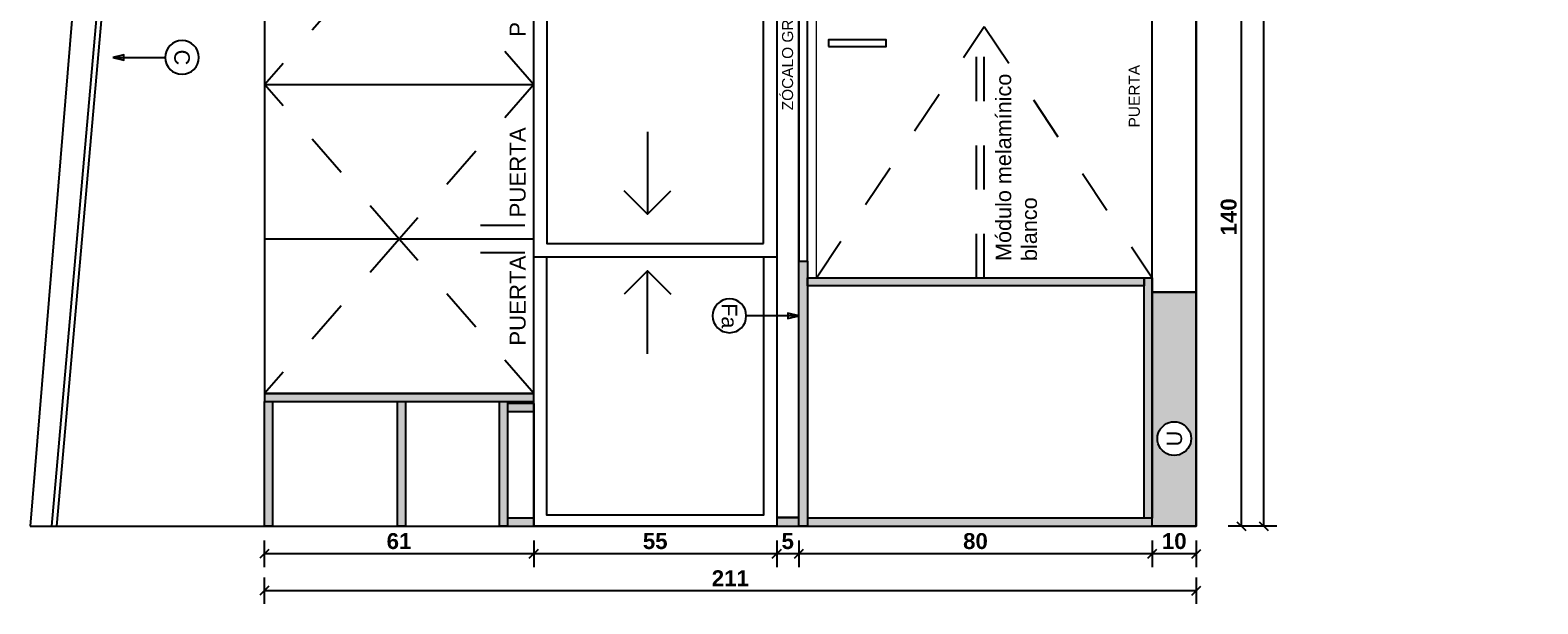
# Model space of a CAD drawing. Extents: x 1 to 126, y -14 to 17.
# Tile 103 of 132: x 85.36 to 88.77, y -2.27 to -0.97. Entities that reach past the tile are written whole.
import ezdxf
from ezdxf.enums import TextEntityAlignment as Align

# ---------------------------------------------------------------- set-up
doc = ezdxf.new("R2010")
doc.units = 0
doc.set_wipeout_variables(frame=1)
doc.header["$PDMODE"] = 3
doc.linetypes.add('HIDDEN2', pattern=[0.1875, 0.125, -0.0625])
for name, color, linetype in [('A PROYECCION 2', 2, 'Continuous'), ('A SANITARIO', 5, 'Continuous'), ('A-ALBA-0', 9, 'Continuous'), ('A-ANNO-SIMB @ 20', 2, 'Continuous'), ('A-ANOT-COTA-PARC', 1, 'Continuous'), ('A-ANOT-TTEC', 2, 'Continuous'), ('A-EQPM-FIJO', 1, 'Continuous'), ('AE-ALBA-1', 1, 'Continuous'), ('TEXTOS', 2, 'Continuous')]:
    doc.layers.add(name, color=color, linetype=linetype)
doc.layers.add('A-ALBA-4', color=2, linetype='Continuous', lineweight=25)
doc.styles.add('ARIAL', font='arial.ttf')
doc.styles.add('BIS-ANOT', font='swiss.ttf')
doc.styles.add('BIS-COTA', font='swissb.ttf')
doc.styles.add('BIS-TXT', font='swiss.ttf')
doc.styles.add('E5-100', font='micross.ttf')
doc.dimstyles.new('BIS-COTA-PARC', dxfattribs={"dimscale": 0, "dimtxt": 0.0018, "dimasz": 0.001, "dimexe": 0.0015, "dimexo": 0, "dimgap": 0.0005, "dimtad": 1, "dimdec": 0, "dimlfac": 100, "dimzin": 9, "dimdsep": 46, "dimtxsty": 'BIS-COTA', "dimblk": 'OBLIQUE', "dimcen": 2.5, "dimclrd": 256, "dimclre": 251, "dimclrt": 2, "dimadec": 1, "dimazin": 2, "dimtfac": 1, "dimtdec": 0, "dimtix": 1, "dimtmove": 2, "dimatfit": 3, "dimldrblk": 'DOT', "dimfxl": 0.0015, "dimfxlon": 1, "dimtolj": 1, "dimtzin": 0, "dimarcsym": 0})

# ---------------------------------------------------------------- blocks, each defined once
blk = doc.blocks.new('_Oblique')
at = {"color": 0, "lineweight": -2}
blk.add_line((-0.5, -0.5), (0.5, 0.5), dxfattribs=at)
blk = doc.blocks.new('*D443')
at = {"layer": 'A-ANOT-COTA-PARC', "color": 251, "lineweight": -2, "transparency": 16777216}
for p, q in [((88.1218, 1.309), (88.1818, 1.309)), ((88.1818, -2.091), (88.1218, -2.091))]:
    blk.add_line(p, q, dxfattribs=at)
at = {"layer": 'A-ANOT-COTA-PARC', "lineweight": -2, "transparency": 16777216}
blk.add_line((88.1518, 1.309), (88.1518, -2.091), dxfattribs=at)
at = {"layer": 'Defpoints', "color": 0, "transparency": 16777216}
for p in [(85.7878, 1.309), (88.1518, -2.091), (88.7727, -2.091)]:
    blk.add_point(p, dxfattribs=at)
at = {"layer": 'A-ANOT-COTA-PARC', "lineweight": -2, "transparency": 16777216, "xscale": 0.02, "yscale": 0.02, "zscale": 0.02}
for p, rotation in [((88.1518, 1.309), 90), ((88.1518, -2.091), 270)]:
    blk.add_blockref('_Oblique', p, dxfattribs=dict(at, rotation=rotation))
at = {"layer": 'A-ANOT-COTA-PARC', "color": 2, "transparency": 16777216, "insert": (88.1233, -0.391), "char_height": 0.036, "attachment_point": 5, "rotation": 90, "style": 'BIS-COTA'}
blk.add_mtext('\\A1;340', dxfattribs=at)
blk = doc.blocks.new('_Dot')
at = {"color": 0, "linetype": 'ByBlock', "lineweight": -2}
blk.add_line((-0.5, 0), (-1, 0), dxfattribs=at)
at = {"color": 0, "linetype": 'ByBlock', "const_width": 0.5}
blk.add_lwpolyline([(-0.25, 0, 1), (0.25, 0, 1)], format="xyb", close=True, dxfattribs=at)
blk = doc.blocks.new('*U55')
blk.add_lwpolyline([(0, -0.00785), (-0.00031, -0.0066), (0.00031, -0.0066)], close=True)
blk.add_wipeout([(0, -0.00191), (0.0003, -0.00189), (0.00059, -0.00182), (0.00087, -0.0017), (0.00112, -0.00155), (0.00135, -0.00135), (0.00155, -0.00112), (0.0017, -0.00087), (0.00182, -0.00059), (0.00189, -0.0003), (0.00191, 0), (0.00189, 0.0003), (0.00182, 0.00059), (0.0017, 0.00087), (0.00155, 0.00112), (0.00135, 0.00135), (0.00112, 0.00155), (0.00087, 0.0017), (0.00059, 0.00182), (0.0003, 0.00189), (0, 0.00191), (-0.0003, 0.00189), (-0.00059, 0.00182), (-0.00087, 0.0017), (-0.00112, 0.00155), (-0.00135, 0.00135), (-0.00155, 0.00112), (-0.0017, 0.00087), (-0.00182, 0.00059), (-0.00189, 0.0003), (-0.00191, 0), (-0.00189, -0.0003), (-0.00182, -0.00059), (-0.0017, -0.00087), (-0.00155, -0.00112), (-0.00135, -0.00135), (-0.00112, -0.00155), (-0.00087, -0.0017), (-0.00059, -0.00182), (-0.0003, -0.00189)])
at = {"linetype": 'Continuous'}
blk.add_line((0, -0.00785), (0, -0.00191), dxfattribs=at)
blk.add_circle((0, 0), 0.00191)
at = {"color": 1, "linetype": 'Continuous', "style": 'E5-100'}
blk.add_attdef('LETRA', text='', height=0.00175, dxfattribs=at).set_placement((0, 0), align=Align.MIDDLE_CENTER)
blk = doc.blocks.new('A-ANNO-NOM-2')
blk.add_wipeout([(0, -0.00191), (0.0003, -0.00189), (0.00059, -0.00182), (0.00087, -0.0017), (0.00112, -0.00155), (0.00135, -0.00135), (0.00155, -0.00112), (0.0017, -0.00087), (0.00182, -0.00059), (0.00189, -0.0003), (0.00191, 0), (0.00189, 0.0003), (0.00182, 0.00059), (0.0017, 0.00087), (0.00155, 0.00112), (0.00135, 0.00135), (0.00112, 0.00155), (0.00087, 0.0017), (0.00059, 0.00182), (0.0003, 0.00189), (0, 0.00191), (-0.0003, 0.00189), (-0.00059, 0.00182), (-0.00087, 0.0017), (-0.00112, 0.00155), (-0.00135, 0.00135), (-0.00155, 0.00112), (-0.0017, 0.00087), (-0.00182, 0.00059), (-0.00189, 0.0003), (-0.00191, 0), (-0.00189, -0.0003), (-0.00182, -0.00059), (-0.0017, -0.00087), (-0.00155, -0.00112), (-0.00135, -0.00135), (-0.00112, -0.00155), (-0.00087, -0.0017), (-0.00059, -0.00182), (-0.0003, -0.00189)])
blk.add_lwpolyline([(0, -0.00191), (0.0003, -0.00189), (0.00059, -0.00182), (0.00087, -0.0017), (0.00112, -0.00155), (0.00135, -0.00135), (0.00155, -0.00112), (0.0017, -0.00087), (0.00182, -0.00059), (0.00189, -0.0003), (0.00191, 0), (0.00189, 0.0003), (0.00182, 0.00059), (0.0017, 0.00087), (0.00155, 0.00112), (0.00135, 0.00135), (0.00112, 0.00155), (0.00087, 0.0017), (0.00059, 0.00182), (0.0003, 0.00189), (0, 0.00191), (-0.0003, 0.00189), (-0.00059, 0.00182), (-0.00087, 0.0017), (-0.00112, 0.00155), (-0.00135, 0.00135), (-0.00155, 0.00112), (-0.0017, 0.00087), (-0.00182, 0.00059), (-0.00189, 0.0003), (-0.00191, 0), (-0.00189, -0.0003), (-0.00182, -0.00059), (-0.0017, -0.00087), (-0.00155, -0.00112), (-0.00135, -0.00135), (-0.00112, -0.00155), (-0.00087, -0.0017), (-0.00059, -0.00182), (-0.0003, -0.00189)], close=True)
at = {"color": 1, "linetype": 'Continuous', "style": 'E5-100'}
blk.add_attdef('LETRA', text='', height=0.00175, dxfattribs=at).set_placement((0, 0), align=Align.MIDDLE_CENTER)
blk = doc.blocks.new('*D439')
at = {"layer": 'A-ANOT-COTA-PARC', "color": 251, "lineweight": -2, "transparency": 16777216}
for p, q in [((88.0714, -0.691), (88.1314, -0.691)), ((88.1314, -2.091), (88.0714, -2.091))]:
    blk.add_line(p, q, dxfattribs=at)
at = {"layer": 'A-ANOT-COTA-PARC', "lineweight": -2, "transparency": 16777216}
blk.add_line((88.1014, -0.691), (88.1014, -2.091), dxfattribs=at)
at = {"layer": 'Defpoints', "color": 0, "transparency": 16777216}
for p in [(87.4932, -0.691), (88.1014, -2.091), (88.7223, -2.091)]:
    blk.add_point(p, dxfattribs=at)
at = {"layer": 'A-ANOT-COTA-PARC', "lineweight": -2, "transparency": 16777216, "xscale": 0.02, "yscale": 0.02, "zscale": 0.02}
for p, rotation in [((88.1014, -0.691), 90), ((88.1014, -2.091), 270)]:
    blk.add_blockref('_Oblique', p, dxfattribs=dict(at, rotation=rotation))
at = {"layer": 'A-ANOT-COTA-PARC', "color": 2, "transparency": 16777216, "insert": (88.0729, -1.391), "char_height": 0.036, "attachment_point": 5, "rotation": 90, "style": 'BIS-COTA'}
blk.add_mtext('\\A1;140', dxfattribs=at)
blk = doc.blocks.new('*U53')
blk.add_lwpolyline([(0, 0.00785), (0.00031, 0.0066), (-0.00031, 0.0066)], close=True)
blk.add_wipeout([(0, -0.00191), (0.0003, -0.00189), (0.00059, -0.00182), (0.00087, -0.0017), (0.00112, -0.00155), (0.00135, -0.00135), (0.00155, -0.00112), (0.0017, -0.00087), (0.00182, -0.00059), (0.00189, -0.0003), (0.00191, 0), (0.00189, 0.0003), (0.00182, 0.00059), (0.0017, 0.00087), (0.00155, 0.00112), (0.00135, 0.00135), (0.00112, 0.00155), (0.00087, 0.0017), (0.00059, 0.00182), (0.0003, 0.00189), (0, 0.00191), (-0.0003, 0.00189), (-0.00059, 0.00182), (-0.00087, 0.0017), (-0.00112, 0.00155), (-0.00135, 0.00135), (-0.00155, 0.00112), (-0.0017, 0.00087), (-0.00182, 0.00059), (-0.00189, 0.0003), (-0.00191, 0), (-0.00189, -0.0003), (-0.00182, -0.00059), (-0.0017, -0.00087), (-0.00155, -0.00112), (-0.00135, -0.00135), (-0.00112, -0.00155), (-0.00087, -0.0017), (-0.00059, -0.00182), (-0.0003, -0.00189)])
at = {"linetype": 'Continuous'}
blk.add_line((0, 0.00785), (0, 0.00191), dxfattribs=at)
blk.add_circle((0, 0), 0.00191)
at = {"color": 1, "linetype": 'Continuous', "style": 'E5-100'}
blk.add_attdef('LETRA', text='', height=0.00175, dxfattribs=at).set_placement((0, 0), align=Align.MIDDLE_CENTER)
blk = doc.blocks.new('*D377')
at = {"layer": 'A-ANOT-COTA-PARC', "color": 251, "lineweight": -2, "transparency": 16777216}
for p, q in [((87.8995, -2.1235), (87.8995, -2.1835)), ((87.9995, -2.1235), (87.9995, -2.1835))]:
    blk.add_line(p, q, dxfattribs=at)
at = {"layer": 'A-ANOT-COTA-PARC', "lineweight": -2, "transparency": 16777216}
blk.add_line((87.9995, -2.1535), (87.8995, -2.1535), dxfattribs=at)
at = {"layer": 'Defpoints', "color": 0, "transparency": 16777216}
for p in [(87.8995, -2.0685), (87.9995, -2.0685, 0.0005), (87.8995, -2.1535)]:
    blk.add_point(p, dxfattribs=at)
at = {"layer": 'A-ANOT-COTA-PARC', "lineweight": -2, "transparency": 16777216, "xscale": 0.02, "yscale": 0.02, "zscale": 0.02, "rotation": 180}
blk.add_blockref('_Oblique', (87.8995, -2.1535), dxfattribs=at)
at = {"layer": 'A-ANOT-COTA-PARC', "lineweight": -2, "transparency": 16777216, "xscale": 0.02, "yscale": 0.02, "zscale": 0.02}
blk.add_blockref('_Oblique', (87.9995, -2.1535), dxfattribs=at)
at = {"layer": 'A-ANOT-COTA-PARC', "color": 2, "transparency": 16777216, "insert": (87.9495, -2.125), "char_height": 0.036, "attachment_point": 5, "style": 'BIS-COTA'}
blk.add_mtext('\\A1;10', dxfattribs=at)
blk = doc.blocks.new('*D378')
at = {"layer": 'A-ANOT-COTA-PARC', "color": 251, "lineweight": -2, "transparency": 16777216}
for p, q in [((87.0995, -2.1235), (87.0995, -2.1835)), ((87.8995, -2.1235), (87.8995, -2.1835))]:
    blk.add_line(p, q, dxfattribs=at)
at = {"layer": 'A-ANOT-COTA-PARC', "lineweight": -2, "transparency": 16777216}
blk.add_line((87.8995, -2.1535), (87.0995, -2.1535), dxfattribs=at)
at = {"layer": 'Defpoints', "color": 0, "transparency": 16777216}
for p in [(87.0995, -2.0685), (87.8995, -2.0685), (87.0995, -2.1535)]:
    blk.add_point(p, dxfattribs=at)
at = {"layer": 'A-ANOT-COTA-PARC', "lineweight": -2, "transparency": 16777216, "xscale": 0.02, "yscale": 0.02, "zscale": 0.02, "rotation": 180}
blk.add_blockref('_Oblique', (87.0995, -2.1535), dxfattribs=at)
at = {"layer": 'A-ANOT-COTA-PARC', "lineweight": -2, "transparency": 16777216, "xscale": 0.02, "yscale": 0.02, "zscale": 0.02}
blk.add_blockref('_Oblique', (87.8995, -2.1535), dxfattribs=at)
at = {"layer": 'A-ANOT-COTA-PARC', "color": 2, "transparency": 16777216, "insert": (87.4995, -2.125), "char_height": 0.036, "attachment_point": 5, "style": 'BIS-COTA'}
blk.add_mtext('\\A1;80', dxfattribs=at)
blk = doc.blocks.new('*D379')
at = {"layer": 'A-ANOT-COTA-PARC', "color": 251, "lineweight": -2, "transparency": 16777216}
for p, q in [((87.0495, -2.1235), (87.0495, -2.1835)), ((87.0995, -2.1235), (87.0995, -2.1835))]:
    blk.add_line(p, q, dxfattribs=at)
at = {"layer": 'A-ANOT-COTA-PARC', "lineweight": -2, "transparency": 16777216}
blk.add_line((87.0995, -2.1535), (87.0495, -2.1535), dxfattribs=at)
at = {"layer": 'Defpoints', "color": 0, "transparency": 16777216}
for p in [(87.0495, -2.0685), (87.0995, -2.0685), (87.0495, -2.1535)]:
    blk.add_point(p, dxfattribs=at)
at = {"layer": 'A-ANOT-COTA-PARC', "lineweight": -2, "transparency": 16777216, "xscale": 0.02, "yscale": 0.02, "zscale": 0.02, "rotation": 180}
blk.add_blockref('_Oblique', (87.0495, -2.1535), dxfattribs=at)
at = {"layer": 'A-ANOT-COTA-PARC', "lineweight": -2, "transparency": 16777216, "xscale": 0.02, "yscale": 0.02, "zscale": 0.02}
blk.add_blockref('_Oblique', (87.0995, -2.1535), dxfattribs=at)
at = {"layer": 'A-ANOT-COTA-PARC', "color": 2, "transparency": 16777216, "insert": (87.0745, -2.125), "char_height": 0.036, "attachment_point": 5, "style": 'BIS-COTA'}
blk.add_mtext('\\A1;5', dxfattribs=at)
blk = doc.blocks.new('*D380')
at = {"layer": 'A-ANOT-COTA-PARC', "color": 251, "lineweight": -2, "transparency": 16777216}
for p, q in [((86.4995, -2.1235), (86.4995, -2.1835)), ((87.0495, -2.1235), (87.0495, -2.1835))]:
    blk.add_line(p, q, dxfattribs=at)
at = {"layer": 'A-ANOT-COTA-PARC', "lineweight": -2, "transparency": 16777216}
blk.add_line((87.0495, -2.1535), (86.4995, -2.1535), dxfattribs=at)
at = {"layer": 'Defpoints', "color": 0, "transparency": 16777216}
for p in [(86.4995, -2.0685), (87.0495, -2.0685), (86.4995, -2.1535)]:
    blk.add_point(p, dxfattribs=at)
at = {"layer": 'A-ANOT-COTA-PARC', "lineweight": -2, "transparency": 16777216, "xscale": 0.02, "yscale": 0.02, "zscale": 0.02, "rotation": 180}
blk.add_blockref('_Oblique', (86.4995, -2.1535), dxfattribs=at)
at = {"layer": 'A-ANOT-COTA-PARC', "lineweight": -2, "transparency": 16777216, "xscale": 0.02, "yscale": 0.02, "zscale": 0.02}
blk.add_blockref('_Oblique', (87.0495, -2.1535), dxfattribs=at)
at = {"layer": 'A-ANOT-COTA-PARC', "color": 2, "transparency": 16777216, "insert": (86.7745, -2.125), "char_height": 0.036, "attachment_point": 5, "style": 'BIS-COTA'}
blk.add_mtext('\\A1;55', dxfattribs=at)
blk = doc.blocks.new('*D381')
at = {"layer": 'A-ANOT-COTA-PARC', "color": 251, "lineweight": -2, "transparency": 16777216}
for p, q in [((85.8895, -2.1235), (85.8895, -2.1835)), ((86.4995, -2.1235), (86.4995, -2.1835))]:
    blk.add_line(p, q, dxfattribs=at)
at = {"layer": 'A-ANOT-COTA-PARC', "lineweight": -2, "transparency": 16777216}
blk.add_line((86.4995, -2.1535), (85.8895, -2.1535), dxfattribs=at)
at = {"layer": 'Defpoints', "color": 0, "transparency": 16777216}
for p in [(85.8895, -2.0685), (86.4995, -2.0685), (85.8895, -2.1535)]:
    blk.add_point(p, dxfattribs=at)
at = {"layer": 'A-ANOT-COTA-PARC', "lineweight": -2, "transparency": 16777216, "xscale": 0.02, "yscale": 0.02, "zscale": 0.02, "rotation": 180}
blk.add_blockref('_Oblique', (85.8895, -2.1535), dxfattribs=at)
at = {"layer": 'A-ANOT-COTA-PARC', "lineweight": -2, "transparency": 16777216, "xscale": 0.02, "yscale": 0.02, "zscale": 0.02}
blk.add_blockref('_Oblique', (86.4995, -2.1535), dxfattribs=at)
at = {"layer": 'A-ANOT-COTA-PARC', "color": 2, "transparency": 16777216, "insert": (86.1945, -2.125), "char_height": 0.036, "attachment_point": 5, "style": 'BIS-COTA'}
blk.add_mtext('\\A1;61', dxfattribs=at)
blk = doc.blocks.new('*D382')
at = {"layer": 'A-ANOT-COTA-PARC', "color": 251, "lineweight": -2, "transparency": 16777216}
for p, q in [((85.8895, -2.2068), (85.8895, -2.2668)), ((87.9995, -2.2068), (87.9995, -2.2668))]:
    blk.add_line(p, q, dxfattribs=at)
at = {"layer": 'A-ANOT-COTA-PARC', "lineweight": -2, "transparency": 16777216}
blk.add_line((85.8895, -2.2368), (87.9995, -2.2368), dxfattribs=at)
at = {"layer": 'Defpoints', "color": 0, "transparency": 16777216}
for p in [(85.8895, -2.0685), (87.9995, -2.0685), (87.9995, -2.2368)]:
    blk.add_point(p, dxfattribs=at)
at = {"layer": 'A-ANOT-COTA-PARC', "lineweight": -2, "transparency": 16777216, "xscale": 0.02, "yscale": 0.02, "zscale": 0.02, "rotation": 180}
blk.add_blockref('_Oblique', (85.8895, -2.2368), dxfattribs=at)
at = {"layer": 'A-ANOT-COTA-PARC', "lineweight": -2, "transparency": 16777216, "xscale": 0.02, "yscale": 0.02, "zscale": 0.02}
blk.add_blockref('_Oblique', (87.9995, -2.2368), dxfattribs=at)
at = {"layer": 'A-ANOT-COTA-PARC', "color": 2, "transparency": 16777216, "insert": (86.9445, -2.2088), "char_height": 0.036, "attachment_point": 5, "style": 'BIS-COTA'}
blk.add_mtext('\\A1;211', dxfattribs=at)
blk = doc.blocks.new('E06 CORTE')
h = blk.add_hatch(color=252)
h.dxf.hatch_style = 1
h.paths.add_polyline_path([(0.2821, 0.06), (0, 0.0601), (0, 0.0781), (0.2821, 0.078)])
h.paths.add_polyline_path([(0.2821, 0.291), (0, 0.2911), (0, 0.3091), (0.2821, 0.309)])
h.paths.add_polyline_path([(0.2821, 0.5919), (0, 0.592), (0, 0.61), (0.2821, 0.6099)])
h.paths.add_polyline_path([(0.2594, -0.0001), (0.2774, -0.0001), (0.2774, 0.06), (0.2594, 0.06)])
h.paths.add_polyline_path([(0.2821, 0), (0.3001, 0), (0.3001, 0.6099), (0.2821, 0.6099)])
h = blk.add_hatch(color=252)
h.dxf.hatch_style = 1
h.paths.add_polyline_path([(0, 0), (0.018, 0), (0.018, 0.0601), (0, 0.0601)])
blk.add_line((0.2774, -0.0001), (0, 0))
for points in [[(0.2821, 0.5919), (0, 0.592), (0, 0.61), (0.2821, 0.6099)], [(0.2821, 0), (0.3001, 0), (0.3001, 0.6099), (0.2821, 0.6099)], [(0.2821, 0.291), (0, 0.2911), (0, 0.3091), (0.2821, 0.309)], [(0.2821, 0.06), (0, 0.0601), (0, 0.0781), (0.2821, 0.078)], [(0, 0), (0.018, 0), (0.018, 0.0601), (0, 0.0601)], [(0.2594, -0.0001), (0.2774, -0.0001), (0.2774, 0.06), (0.2594, 0.06)]]:
    blk.add_lwpolyline(points, close=True)

msp = doc.modelspace()

# ---------------------------------------------------------------- hatches: boundary and pattern name
h = msp.add_hatch(color=252)
h.dxf.hatch_style = 1
h.paths.add_polyline_path([(87.1195, -1.491), (87.1195, -2.091), (87.0995, -2.091), (87.0995, -1.491)])
h = msp.add_hatch(color=252)
h.dxf.hatch_style = 1
h.paths.add_polyline_path([(87.8815, -1.547), (87.1195, -1.547), (87.1195, -1.529), (87.8815, -1.529)])
h = msp.add_hatch(color=252)
h.dxf.hatch_style = 1
h.paths.add_polyline_path([(87.8995, -1.529), (87.8995, -2.073), (87.8815, -2.073), (87.8815, -1.529)])
h = msp.add_hatch(color=251)
h.dxf.hatch_style = 1
h.paths.add_polyline_path([(87.8995, -2.073), (87.8995, -2.091), (87.9995, -2.091), (87.9995, -1.561), (87.8995, -1.561)])
h = msp.add_hatch(color=252)
h.dxf.hatch_style = 1
h.paths.add_polyline_path([(87.0995, -2.091), (87.0995, -2.071), (87.0495, -2.071), (87.0495, -2.091)])
h = msp.add_hatch(color=252)
h.dxf.hatch_style = 1
h.paths.add_polyline_path([(87.1195, -2.073), (87.1195, -2.091), (87.8995, -2.091), (87.8995, -2.073)])

# ---------------------------------------------------------------- linework, layer by layer
at = {"layer": 'A PROYECCION 2', "linetype": 'Continuous', "lineweight": 13}
for p, q in [((87.8995, -1.5307, -0.0005), (87.8995, 0.747, -0.0005)), ((87.8995, -1.529, -0.0005), (87.1395, -1.529, -0.0005))]:
    msp.add_line(p, q, dxfattribs=at)
at = {"layer": 'A PROYECCION 2', "linetype": 'Continuous', "lineweight": 13, "elevation": -0.0005}
for points in [[(87.1195, -1.529), (87.1195, 0.747)], [(87.1395, -1.529), (87.1395, 0.747)]]:
    msp.add_lwpolyline(points, dxfattribs=at)
at = {"layer": 'A SANITARIO', "linetype": 'ByBlock', "elevation": -0.0005}
msp.add_lwpolyline([(87.1671, -1.005), (87.2971, -1.005), (87.2971, -0.99), (87.1671, -0.99)], close=True, dxfattribs=at)
at = {"layer": 'A-ALBA-0', "linetype": 'HIDDEN2', "ltscale": 0.2}
for p, q in [((87.5015, -1.529, -0.0005), (87.5015, -0.96, -0.0005)), ((87.5195, -1.529, -0.0005), (87.5195, -0.96, -0.0005))]:
    msp.add_line(p, q, dxfattribs=at)
at = {"layer": 'A-ALBA-0'}
msp.add_line((86.4995, -1.4815), (87.0495, -1.4815), dxfattribs=at)
at = {"layer": 'A-ALBA-0', "linetype": 'HIDDEN2', "ltscale": 0.2}
for points in [[(86.5001, -1.0917), (86.1951, -0.7421), (85.89, -1.0917)], [(86.5001, -1.0916), (86.1951, -1.4413), (85.8901, -1.0916)], [(86.5001, -1.7909), (86.1951, -1.4413), (85.8901, -1.7909)]]:
    msp.add_lwpolyline(points, dxfattribs=at)
at = {"layer": 'A-ALBA-0'}
msp.add_lwpolyline([(87.0195, -1.4515), (87.0195, -0.852), (86.5295, -0.852), (86.5295, -1.4515)], close=True, dxfattribs=at)
at = {"layer": 'A-ALBA-0', "linetype": 'HIDDEN2', "ltscale": 0.2, "elevation": -0.0005}
msp.add_lwpolyline([(87.1395, -1.529), (87.5195, -0.96), (87.8995, -1.529)], dxfattribs=at)
at = {"layer": 'A-ALBA-0'}
for points in [[(86.7571, -1.1982), (86.7571, -1.3849), (86.704, -1.3318)], [(86.7571, -1.3849), (86.8101, -1.3318)], [(86.7571, -1.7007), (86.7571, -1.5132), (86.704, -1.5662)], [(86.7571, -1.5132), (86.8101, -1.5662)]]:
    msp.add_lwpolyline(points, dxfattribs=at)
at = {"layer": 'A-ALBA-4'}
for points, elevation in [([(87.8995, 0.779), (87.9995, 0.779), (87.9995, -1.561), (87.8995, -1.561)], 0.0005), ([(87.8815, -1.547), (87.1195, -1.547), (87.1195, -1.529), (87.8815, -1.529)], -0.0005), ([(87.0995, -2.091), (87.0995, -2.071), (87.0495, -2.071), (87.0495, -2.091)], -0.0005), ([(87.1195, -2.073), (87.1195, -2.091), (87.8995, -2.091), (87.8995, -2.073)], -0.0005)]:
    msp.add_lwpolyline(points, close=True, dxfattribs=dict(at, elevation=elevation))
at = {"layer": 'A-EQPM-FIJO', "elevation": 0.0005}
msp.add_lwpolyline([(87.1195, 0.709), (87.0995, 0.709), (87.0995, -1.491), (87.1195, -1.491)], close=True, dxfattribs=at)
at = {"layer": 'AE-ALBA-1'}
for p, q in [((86.5001, -1.0917), (85.8901, -1.0917)), ((86.4791, -1.4101), (86.3791, -1.4101)), ((86.5001, -1.4413), (85.8901, -1.4413)), ((86.4791, -1.4725), (86.3791, -1.4725)), ((86.5001, -1.7909), (85.8901, -1.7909)), ((86.5002, -1.7908), (85.8902, -1.7908))]:
    msp.add_line(p, q, dxfattribs=at)
msp.add_lwpolyline([(86.5, 1.009), (85.89, 1.009), (85.8901, -1.7908), (86.5, -1.7908)], close=True, dxfattribs=at)

# ---------------------------------------------------------------- block references
at = {"layer": 'AE-ALBA-1', "rotation": 89.99999999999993}
msp.add_blockref('E06 CORTE', (86.5, -2.091), dxfattribs=at)

# ---------------------------------------------------------------- texts
at = {"layer": 'A-ANOT-TTEC', "char_height": 0.036, "attachment_point": 1, "rotation": 90, "style": 'BIS-TXT'}
for insert in [(86.4451, -0.9833), (86.4451, -1.3922), (86.4451, -1.6825)]:
    msp.add_mtext_dynamic_manual_height_columns('PUERTA', width=0.605992, gutter_width=0.025, heights=[0], dxfattribs=dict(at, insert=insert))
at = {"layer": 'TEXTOS', "attachment_point": 7, "rotation": 90, "style": 'ARIAL'}
for s, width, insert, char_height in [('\\A1;ZÓCALO GRANITO GRIS esp: 2cm h=5cm', 0.912128, (87.0942, -1.1497, -0.0005), 0.025), ('\\A1;Módulo melamínico blanco', 0.502726, (87.6392, -1.4907), 0.035), ('\\A1;PUERTA', 0.646215, (87.8719, -1.1885, -0.0005), 0.025)]:
    msp.add_mtext_dynamic_manual_height_columns(s, width=width, gutter_width=12.5, heights=[0], dxfattribs=dict(at, insert=insert, char_height=char_height))

# ---------------------------------------------------------------- dimensions: what is measured, and where the dimension line sits
at = {"layer": 'A-ANOT-COTA-PARC'}
for base, p1, p2, angle, picture, middle in [((88.1518, -2.091, 0.0005), (85.7878, 1.309, 0.0005), (88.7727, -2.091, 0.0005), 270, '*D443', (88.1233, -0.391, 0.0005)), ((85.8895, -2.1535, -0.0005), (86.4995, -2.0685, -0.0005), (85.8895, -2.0685, -0.0005), 180, '*D381', (86.1945, -2.125, -0.0005)), ((87.9995, -2.2368, -0.0005), (85.8895, -2.0685, -0.0005), (87.9995, -2.0685, -0.0005), 180, '*D382', (86.9445, -2.2088, -0.0005)), ((86.4995, -2.1535, -0.0005), (87.0495, -2.0685, -0.0005), (86.4995, -2.0685, -0.0005), 180, '*D380', (86.7745, -2.125, -0.0005)), ((87.0495, -2.1535, -0.0005), (87.0995, -2.0685, -0.0005), (87.0495, -2.0685, -0.0005), 180, '*D379', (87.0745, -2.125, -0.0005)), ((87.0995, -2.1535, -0.0005), (87.8995, -2.0685, -0.0005), (87.0995, -2.0685, -0.0005), 180, '*D378', (87.4995, -2.125, -0.0005)), ((87.8995, -2.1535, -0.0005), (87.9995, -2.0685), (87.8995, -2.0685, -0.0005), 180, '*D377', (87.9495, -2.125, -0.0005))]:
    dim = msp.add_linear_dim(base=base, p1=p1, p2=p2, angle=angle, dimstyle='BIS-COTA-PARC', override={"dimscale": 0, "dimtix": 1, "dimtofl": 1, "dimtmove": 2, "dimatfit": 3}, dxfattribs=at)
    dim.commit()
    dim.dimension.update_dxf_attribs({"geometry": picture, "text_midpoint": middle})

# ---------------------------------------------------------------- next in the draw order: block references
at = {"layer": 'A-ANNO-SIMB @ 20', "linetype": 'Continuous'}
ref = msp.add_blockref('*U55', (86.9426, -1.6148, 0.0005), dxfattribs=dict(at, xscale=-20, yscale=20, zscale=20, rotation=89.99999999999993))
ref.add_attrib('LETRA', 'Fa', dxfattribs={"layer": '0', "color": 1, "linetype": 'Continuous', "height": 0.035, "rotation": 270, "style": 'E5-100'}).set_placement((86.9426, -1.6148, 0.0005), align=Align.MIDDLE_CENTER)
ref = msp.add_blockref('A-ANNO-NOM-2', (87.9496, -1.8928, 0.0005), dxfattribs=dict(at, xscale=-20, yscale=20, zscale=20, rotation=89.99999999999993))
ref.add_attrib('LETRA', 'U', dxfattribs={"layer": '0', "color": 1, "linetype": 'Continuous', "height": 0.035, "rotation": 90, "style": 'BIS-ANOT', "text_generation_flag": 2}).set_placement((87.9496, -1.8928, 0.0005), align=Align.MIDDLE_CENTER)

# ---------------------------------------------------------------- next in the draw order: linework, layer by layer
at = {"layer": 'A-ALBA-0'}
for points in [[(87.0495, -2.091), (86.4995, -2.091), (86.4995, -0.822), (87.0495, -0.822)], [(87.0195, -1.4815), (87.0195, -2.0662), (86.5295, -2.0662), (86.5295, -1.4815)]]:
    msp.add_lwpolyline(points, close=True, dxfattribs=at)
at = {"layer": 'A-ALBA-4'}
for points in [[(85.3595, -2.091), (87.9995, -2.091), (87.9995, 1.309), (85.6395, 1.309)], [(87.9995, -1.561), (87.9995, -2.091), (87.8995, -2.091), (87.8995, -1.561)]]:
    msp.add_lwpolyline(points, close=True, dxfattribs=at)
at = {"layer": 'A-ALBA-4', "elevation": -0.0005}
for points in [[(87.1195, -1.491), (87.1195, -2.091), (87.0995, -2.091), (87.0995, -1.491)], [(87.8995, -1.529), (87.8995, -2.073), (87.8815, -2.073), (87.8815, -1.529)]]:
    msp.add_lwpolyline(points, close=True, dxfattribs=at)
at = {"layer": 'A-EQPM-FIJO', "elevation": 0.0005}
msp.add_lwpolyline([(87.0995, 1.289), (87.0495, 1.289), (87.0495, -2.071), (87.0995, -2.071)], close=True, dxfattribs=at)

# ---------------------------------------------------------------- next in the draw order: dimensions: what is measured, and where the dimension line sits
at = {"layer": 'A-ANOT-COTA-PARC'}
dim = msp.add_linear_dim(base=(88.1014, -2.091, 0.0005), p1=(87.4932, -0.691, 0.0005), p2=(88.7223, -2.091, 0.0005), angle=270, dimstyle='BIS-COTA-PARC', override={"dimscale": 0, "dimtix": 1, "dimtofl": 1, "dimtmove": 2, "dimatfit": 3}, dxfattribs=at)
dim.commit()
dim.dimension.update_dxf_attribs({"geometry": '*D439', "text_midpoint": (88.0729, -1.391, 0.0005)})

# ---------------------------------------------------------------- next in the draw order: block references
at = {"layer": 'A-ANNO-SIMB @ 20', "linetype": 'Continuous'}
ref = msp.add_blockref('*U53', (85.7033, -1.03), dxfattribs=dict(at, xscale=-20, yscale=20, zscale=20, rotation=89.99999999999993))
ref.add_attrib('LETRA', 'C', dxfattribs={"layer": '0', "color": 1, "linetype": 'Continuous', "height": 0.035, "rotation": 270, "style": 'E5-100'}).set_placement((85.7033, -1.03), align=Align.MIDDLE_CENTER)
ref = msp.add_blockref('A-ANNO-NOM-2', (87.9496, -1.8928), dxfattribs=dict(at, xscale=-20, yscale=20, zscale=20, rotation=89.99999999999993))
ref.add_attrib('LETRA', 'U', dxfattribs={"layer": '0', "color": 1, "linetype": 'Continuous', "height": 0.035, "rotation": 90, "style": 'BIS-ANOT'}).set_placement((87.9496, -1.8928), align=Align.MIDDLE_CENTER)

# ---------------------------------------------------------------- next in the draw order: linework, layer by layer
at = {"layer": 'A-ALBA-4'}
for points in [[(85.7075, 1.309), (85.4075, -2.091)], [(85.7195, 1.309), (85.4195, -2.091)]]:
    msp.add_lwpolyline(points, dxfattribs=at)

doc.saveas('drawing.dxf')
